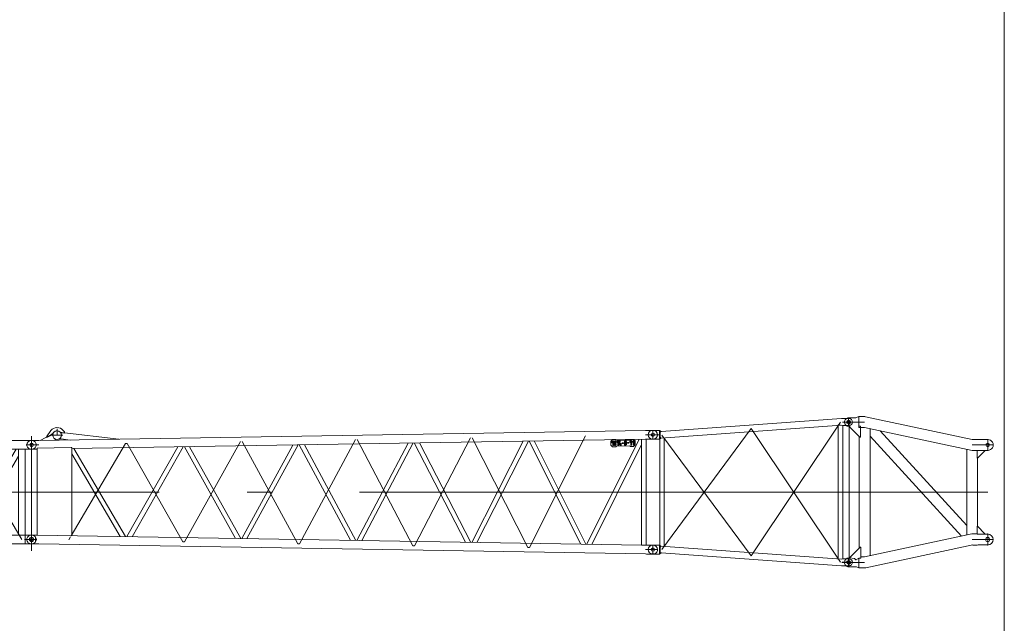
# Model space of a CAD drawing. Extents: x 22073 to 142282, y 6659 to 108851.
# Tile 52 of 68: x 73561 to 88665, y 75895 to 85148. Entities that reach past the tile are written whole.
import ezdxf

# ---------------------------------------------------------------- set-up
doc = ezdxf.new("R2010")
doc.units = 0
doc.header["$LTSCALE"] = 150
doc.header["$MEASUREMENT"] = 0
doc.linetypes.add('CENTER', pattern=[50.5, 30, -9, 2.5, -9])
doc.linetypes.add('HIDDEN', pattern=[12.6, 8.4, -4.2])
doc.layers.add('1', color=7, linetype='Continuous')
doc.layers.add('11', color=7, linetype='Continuous')

# ---------------------------------------------------------------- blocks, each defined once
blk = doc.blocks.new('*G27')
at = {"layer": '11', "color": 7, "linetype": 'Continuous', "lineweight": 9}
for p, q in [((86166, 79033), (83403, 78833)), ((86191, 79032), (86166, 79033)), ((86191, 79032), (86284, 79032)), ((83274, 78852), (83269, 78852)), ((83378, 78852), (83274, 78852)), ((83375, 78717), (83375, 78852)), ((83403, 78833), (83378, 78852)), ((83397, 78731), (86170, 78930)), ((86119, 78938), (86189, 78927)), ((86119, 76881), (86119, 78938)), ((86170, 78930), (86191, 78927)), ((86184, 78980), (86323, 78980)), ((86189, 78927), (86189, 76882)), ((86284, 78927), (86191, 78927)), ((83269, 78717), (83274, 78717)), ((83274, 78717), (83375, 78717)), ((83397, 78731), (83375, 78717)), ((83375, 78717), (83375, 78726)), ((83379, 77089), (83379, 78713)), ((83403, 78833), (83386, 78823)), ((83386, 78823), (83386, 78746)), ((83386, 78746), (83397, 78731)), ((83449, 78735), (83449, 77074)), ((83269, 77092), (83274, 77092)), ((83274, 77092), (83375, 77092)), ((83363, 77092), (83357, 77092)), ((83375, 77092), (83375, 77084)), ((83375, 77092), (83375, 76957)), ((83397, 77078), (83375, 77092)), ((83386, 77063), (83397, 77078)), ((83386, 76986), (83386, 77063)), ((83397, 77078), (86170, 76880)), ((83274, 76957), (83269, 76957)), ((83378, 76957), (83274, 76957)), ((83363, 76957), (83357, 76957)), ((83403, 76976), (83378, 76957)), ((83403, 76976), (83386, 76986)), ((86166, 76776), (83403, 76976)), ((86170, 76880), (86191, 76882)), ((86284, 76882), (86191, 76882)), ((86191, 76777), (86166, 76776)), ((86191, 76777), (86284, 76777))]:
    blk.add_line(p, q, dxfattribs=at)
at = {"layer": '11', "color": 7, "linetype": 'CENTER', "lineweight": 9}
for p, q in [((86274, 79025), (86274, 78933)), ((83274, 78717), (83274, 78852)), ((83357, 78852), (83368, 78852)), ((83414, 77028), (84784, 78882)), ((86154, 78978), (84784, 76927)), ((84784, 78882), (86153, 76831)), ((83347, 78785), (83163, 78785)), ((83363, 78717), (83357, 78717)), ((84784, 76927), (83414, 78780)), ((86274, 77905), (83274, 77905)), ((83274, 77091), (83274, 76958)), ((83346, 77025), (83203, 77025)), ((86202, 76882), (86191, 76882)), ((86274, 76777), (86274, 76882)), ((86179, 76830), (86337, 76830)), ((86191, 76777), (86202, 76777))]:
    blk.add_line(p, q, dxfattribs=at)
at = {"layer": '11', "color": 7, "linetype": 'HIDDEN', "lineweight": 9}
for p, q in [((83386, 78823), (83386, 78746)), ((83386, 76986), (83386, 77063))]:
    blk.add_line(p, q, dxfattribs=at)
at = {"layer": '11', "color": 7, "linetype": 'Continuous', "lineweight": 9}
for centre, radius in [((86274, 78980), 27.5), ((83274, 78785), 25), ((83274, 77025), 25), ((86274, 76830), 27.5)]:
    blk.add_circle(centre, radius, dxfattribs=at)
for centre, radius, start, end in [((86284, 78980), 52.5, -90, 90), ((83269, 78785), 67.5, 90, 180), ((83269, 78785), 67.5, 180, -90), ((83269, 77025), 67.5, 90, 180), ((83269, 77025), 67.5, 180, -90), ((86284, 76830), 52.5, -90, 90)]:
    blk.add_arc(centre, radius, start, end, dxfattribs=at)
blk = doc.blocks.new('*G87')
at = {"layer": '11', "color": 7, "linetype": 'Continuous', "lineweight": 9}
for p, q in [((86285, 79047), (86280, 79047)), ((86385, 79047), (86285, 79047)), ((86385, 79047), (86398, 79051)), ((86398, 79051), (86432, 79064)), ((86432, 79064), (86432, 78918)), ((86432, 79064), (86526, 79064)), ((86526, 79064), (86538, 79062)), ((88174, 78715), (86538, 79062)), ((86280, 78912), (86285, 78912)), ((86285, 78912), (86295, 78913)), ((86295, 78912), (86295, 78903)), ((86295, 78903), (86451, 78746)), ((86461, 78918), (86432, 78918)), ((86461, 78746), (86461, 78918)), ((86507, 78895), (86461, 78895)), ((86521, 78894), (86507, 78895)), ((86521, 78894), (88172, 78543)), ((86607, 76933), (86607, 78876)), ((86763, 78843), (88088, 77396)), ((86439, 78759), (86439, 77050)), ((86451, 78746), (86461, 78746)), ((88011, 77231), (86607, 78763)), ((87949, 78763), (87949, 78763)), ((88174, 78714), (88248, 78714)), ((88261, 78713), (88248, 78714)), ((88261, 78713), (88412, 78713)), ((88088, 78561), (88088, 77248)), ((88248, 78545), (88170, 78545)), ((88247, 78546), (88247, 78426)), ((88412, 78546), (88247, 78546)), ((88252, 78426), (88367, 78541)), ((88367, 78541), (88367, 78546)), ((88247, 78426), (88252, 78426)), ((88256, 77379), (88256, 78431)), ((88247, 77263), (88247, 77383)), ((88247, 77383), (88252, 77383)), ((88252, 77383), (88367, 77268)), ((88165, 77264), (86522, 76915)), ((88220, 77264), (88165, 77264)), ((88247, 77264), (88220, 77264)), ((88367, 77263), (88247, 77263)), ((88262, 77263), (88412, 77263)), ((88367, 77268), (88367, 77263)), ((86294, 76906), (86452, 77063)), ((86452, 77063), (86462, 77063)), ((86462, 77063), (86462, 76891)), ((86539, 76747), (88182, 77096)), ((88182, 77095), (88247, 77095)), ((88262, 77096), (88247, 77095)), ((88412, 77096), (88262, 77096)), ((86280, 76897), (86285, 76897)), ((86285, 76897), (86295, 76898)), ((86285, 76897), (86290, 76897)), ((86295, 76897), (86294, 76906)), ((86363, 76888), (86295, 76897)), ((86368, 76888), (86363, 76888)), ((86432, 76891), (86398, 76872)), ((86432, 76745), (86432, 76891)), ((86462, 76891), (86432, 76891)), ((86507, 76914), (86462, 76914)), ((86507, 76914), (86522, 76914)), ((86285, 76762), (86280, 76762)), ((86385, 76762), (86285, 76762)), ((86398, 76758), (86385, 76762)), ((86398, 76758), (86432, 76745)), ((86432, 76745), (86525, 76745)), ((86539, 76747), (86525, 76746))]:
    blk.add_line(p, q, dxfattribs=at)
at = {"layer": '11', "color": 7, "linetype": 'CENTER', "lineweight": 9}
for p, q in [((86285, 76829), (86285, 79009)), ((86523, 78979), (86246, 78979)), ((88410, 78719), (88410, 78539)), ((88252, 78629), (88172, 78629)), ((88248, 78629), (88410, 78629)), ((88410, 78629), (88500, 78629)), ((86285, 77904), (88410, 77904)), ((88410, 77269), (88410, 77089)), ((88252, 77179), (88172, 77179)), ((88248, 77179), (88410, 77179)), ((88410, 77179), (88500, 77179)), ((86285, 76762), (86285, 76897)), ((86285, 76896), (86285, 76763)), ((86358, 76829), (86174, 76829)), ((86397, 76829), (86285, 76829)), ((86523, 76829), (86393, 76829))]:
    blk.add_line(p, q, dxfattribs=at)
at = {"layer": '11', "color": 7, "linetype": 'HIDDEN', "lineweight": 9}
for p, q in [((86432, 78918), (86433, 78895)), ((86461, 78895), (86432, 78895)), ((86390, 76867), (86385, 76865))]:
    blk.add_line(p, q, dxfattribs=at)
at = {"layer": '11', "color": 7, "linetype": 'Continuous', "lineweight": 9}
for centre, radius in [((86285, 78979), 25), ((88410, 78629), 27.5), ((88410, 77179), 32.5), ((86285, 76829), 25)]:
    blk.add_circle(centre, radius, dxfattribs=at)
for centre, radius, start, end in [((86280, 78979), 67.3, 89.9918, -179.9968), ((86280, 78979), 67.5, -179.9991, -90.0017), ((88412, 78629), 83.5, -89.9954, 90.0048), ((88412, 77179), 83.5, -89.9954, 89.9965), ((86280, 76829), 67.5, 90.011, -179.9968), ((86349, 76856), 37.3, 14.4351, 59.3418), ((86280, 76829), 67.5, -179.9991, -89.993)]:
    blk.add_arc(centre, radius, start, end, dxfattribs=at)
at = {"layer": '11', "color": 7, "linetype": 'HIDDEN', "lineweight": 9}
for centre, start, end in [((86290, 78979), -89.9892, -82.4283), ((86290, 76829), 82.4357, 90.0109)]:
    blk.add_arc(centre, 67.5, start, end, dxfattribs=at)
blk = doc.blocks.new('*G99')
at = {"layer": '11', "color": 7, "linetype": 'Continuous', "lineweight": 9}
for p, q in [((83163, 78851), (73856, 78696)), ((74040, 78848), (73972, 78755)), ((74246, 78832), (74227, 78850)), ((83163, 78851), (83174, 78852)), ((83174, 78852), (83274, 78852)), ((83274, 78852), (83269, 78852)), ((83274, 78852), (83279, 78852)), ((73744, 78697), (73739, 78697)), ((73845, 78697), (73744, 78697)), ((73833, 78697), (73827, 78697)), ((73856, 78696), (73845, 78697)), ((74050, 78791), (73877, 78697)), ((73972, 78755), (73975, 78750)), ((73975, 78750), (73979, 78742)), ((73979, 78742), (74068, 78790)), ((74044, 78788), (74072, 78803)), ((74068, 78790), (74069, 78796)), ((74069, 78796), (74071, 78803)), ((74094, 78700), (74120, 78715)), ((74170, 78724), (74196, 78721)), ((74208, 78822), (74183, 78825)), ((74190, 78814), (74243, 78808)), ((74336, 78704), (74196, 78721)), ((74208, 78822), (75084, 78717)), ((74243, 78808), (74246, 78832)), ((74359, 78572), (83163, 78718)), ((83062, 78716), (82259, 77106)), ((82652, 78710), (82628, 78684)), ((82702, 78710), (82652, 78710)), ((82713, 78701), (82702, 78710)), ((82918, 78704), (82713, 78701)), ((82763, 78692), (82759, 78641)), ((82773, 78692), (82763, 78692)), ((82769, 78642), (82773, 78692)), ((82851, 78683), (82851, 78693)), ((82855, 78693), (82855, 78683)), ((82927, 78715), (82918, 78704)), ((82938, 78695), (82918, 78674)), ((82977, 78715), (82927, 78715)), ((82948, 78695), (82938, 78695)), ((82949, 78625), (82948, 78695)), ((82978, 78696), (82958, 78675)), ((83004, 78691), (82977, 78715)), ((82988, 78696), (82978, 78696)), ((82989, 78625), (82988, 78696)), ((83099, 77093), (83099, 78717)), ((83163, 78718), (83174, 78717)), ((83169, 78717), (83169, 77093)), ((83174, 78717), (83274, 78717)), ((83274, 78717), (83269, 78717)), ((83274, 78717), (83279, 78717)), ((73744, 78562), (73739, 78562)), ((73828, 78562), (73744, 78562)), ((73828, 78562), (73827, 78562)), ((73828, 78580), (74353, 78589)), ((73828, 78562), (73828, 78580)), ((73828, 77247), (73828, 78562)), ((73828, 78562), (73828, 78562)), ((74353, 78589), (74359, 78589)), ((74359, 78589), (74359, 77238)), ((74359, 78572), (74359, 78572)), ((74393, 78572), (75186, 77224)), ((75206, 77224), (75988, 78599)), ((76069, 78600), (75286, 77222)), ((76871, 77196), (76087, 78600)), ((76167, 78602), (76951, 77195)), ((76969, 77194), (77753, 78628)), ((77834, 78629), (77048, 77193)), ((77850, 78630), (78636, 77167)), ((78716, 77165), (77929, 78631)), ((79519, 78657), (78732, 77165)), ((78810, 77164), (79599, 78659)), ((79613, 78659), (80402, 77137)), ((80481, 77136), (79692, 78660)), ((80495, 77136), (81285, 78687)), ((81364, 78688), (80573, 77134)), ((81377, 78688), (82167, 77108)), ((82246, 77106), (81454, 78690)), ((82336, 77105), (83099, 78635)), ((82628, 78684), (82629, 78624)), ((82629, 78624), (82654, 78600)), ((82658, 78690), (82638, 78669)), ((82638, 78669), (82645, 78662)), ((82645, 78662), (82658, 78676)), ((82654, 78600), (82704, 78600)), ((82668, 78690), (82658, 78690)), ((82658, 78676), (82658, 78620)), ((82664, 78625), (82659, 78620)), ((82659, 78620), (82669, 78620)), ((82669, 78620), (82668, 78690)), ((82678, 78675), (82678, 78665)), ((82679, 78645), (82679, 78635)), ((82687, 78628), (82692, 78620)), ((82688, 78665), (82688, 78675)), ((82689, 78635), (82689, 78645)), ((82691, 78680), (82691, 78690)), ((82692, 78650), (82692, 78661)), ((82692, 78620), (82692, 78631)), ((82695, 78690), (82695, 78680)), ((82695, 78661), (82695, 78650)), ((82696, 78631), (82696, 78620)), ((82701, 78628), (82696, 78620)), ((82698, 78675), (82698, 78665)), ((82699, 78645), (82699, 78635)), ((82704, 78600), (82714, 78611)), ((82708, 78665), (82708, 78676)), ((82709, 78635), (82709, 78646)), ((82714, 78611), (82919, 78614)), ((82738, 78691), (82718, 78671)), ((82718, 78671), (82725, 78664)), ((82725, 78664), (82738, 78677)), ((82748, 78691), (82738, 78691)), ((82738, 78677), (82738, 78621)), ((82744, 78626), (82739, 78621)), ((82739, 78621), (82749, 78621)), ((82749, 78621), (82748, 78691)), ((82759, 78641), (82759, 78631)), ((82764, 78637), (82759, 78631)), ((82759, 78631), (82777, 78631)), ((82777, 78642), (82769, 78642)), ((82787, 78652), (82777, 78652)), ((82777, 78652), (82777, 78642)), ((82777, 78631), (82777, 78622)), ((82777, 78622), (82787, 78622)), ((82787, 78642), (82787, 78652)), ((82789, 78642), (82787, 78642)), ((82787, 78622), (82787, 78632)), ((82787, 78632), (82789, 78632)), ((82789, 78632), (82789, 78642)), ((82823, 78663), (82803, 78663)), ((82803, 78663), (82803, 78652)), ((82813, 78657), (82803, 78652)), ((82803, 78652), (82823, 78652)), ((82823, 78652), (82823, 78663)), ((82838, 78678), (82838, 78668)), ((82839, 78648), (82839, 78638)), ((82847, 78631), (82852, 78623)), ((82848, 78668), (82848, 78678)), ((82849, 78638), (82849, 78648)), ((82852, 78653), (82852, 78664)), ((82852, 78623), (82852, 78634)), ((82855, 78664), (82855, 78653)), ((82856, 78634), (82856, 78623)), ((82861, 78631), (82856, 78623)), ((82858, 78678), (82858, 78668)), ((82859, 78648), (82859, 78638)), ((82868, 78668), (82868, 78678)), ((82869, 78638), (82869, 78648)), ((82903, 78664), (82883, 78664)), ((82883, 78664), (82883, 78654)), ((82893, 78659), (82883, 78654)), ((82883, 78654), (82903, 78654)), ((82903, 78654), (82903, 78664)), ((82918, 78674), (82925, 78667)), ((82919, 78614), (82929, 78605)), ((82925, 78667), (82938, 78681)), ((82929, 78605), (82979, 78605)), ((82938, 78681), (82938, 78625)), ((82944, 78630), (82939, 78625)), ((82939, 78625), (82949, 78625)), ((82958, 78675), (82965, 78668)), ((82965, 78668), (82978, 78681)), ((82978, 78681), (82978, 78625)), ((82984, 78631), (82979, 78625)), ((82979, 78605), (83004, 78631)), ((82979, 78625), (82989, 78625)), ((83004, 78631), (83004, 78691)), ((75104, 77225), (74359, 78493)), ((73829, 77247), (73744, 77247)), ((73829, 77247), (73827, 77247)), ((83099, 77092), (73828, 77247)), ((73828, 77247), (73828, 77247)), ((73829, 77247), (73829, 77247)), ((74353, 77238), (74353, 77238)), ((73845, 77112), (73744, 77112)), ((73833, 77112), (73827, 77112)), ((73856, 77113), (73845, 77112)), ((83163, 76958), (73856, 77113)), ((83169, 77093), (83099, 77093)), ((83169, 77093), (83174, 77092)), ((83174, 77092), (83274, 77092)), ((83163, 76958), (83174, 76957)), ((83174, 76957), (83274, 76957))]:
    blk.add_line(p, q, dxfattribs=at)
at = {"layer": '11', "color": 7, "linetype": 'CENTER', "lineweight": 9}
for p, q in [((74134, 78780), (74134, 78877)), ((83274, 78852), (83274, 78717)), ((73744, 78696), (73744, 78563)), ((74046, 78780), (74222, 78780)), ((77854, 77113), (78712, 78711)), ((78736, 78711), (79594, 77084)), ((79618, 77084), (80476, 78740)), ((81358, 77055), (80500, 78740)), ((81382, 77055), (82240, 78769)), ((83386, 78785), (83175, 78785)), ((73673, 78630), (73661, 78630)), ((73744, 78630), (73673, 78630)), ((73856, 78630), (73744, 78630)), ((75184, 78652), (74353, 77238)), ((75196, 78652), (75184, 78652)), ((75208, 78652), (75196, 78652)), ((76066, 77143), (75208, 78652)), ((76090, 77143), (76948, 78681)), ((76972, 78681), (77830, 77113)), ((83274, 77905), (73744, 77905)), ((73744, 77247), (73744, 77112)), ((74343, 77220), (74314, 77172)), ((73817, 77180), (73633, 77180)), ((76078, 77143), (76066, 77143)), ((76078, 77143), (76090, 77143)), ((77830, 77113), (77842, 77113)), ((77842, 77113), (77854, 77113)), ((79594, 77084), (79606, 77084)), ((79606, 77084), (79618, 77084)), ((81370, 77055), (81358, 77055)), ((81370, 77055), (81382, 77055)), ((83274, 76958), (83274, 77091)), ((83347, 77025), (83163, 77025)), ((83203, 77025), (83191, 77025))]:
    blk.add_line(p, q, dxfattribs=at)
at = {"layer": '11', "color": 7, "linetype": 'Continuous', "lineweight": 9}
for points in [[(82851, 78693), (82849, 78693), (82847, 78692), (82845, 78691), (82843, 78690), (82842, 78688), (82840, 78686), (82839, 78684), (82839, 78682), (82838, 78680), (82838, 78678)], [(82868, 78678), (82868, 78681), (82867, 78683), (82867, 78685), (82866, 78687), (82864, 78688), (82863, 78690), (82861, 78691), (82859, 78692), (82857, 78693), (82855, 78693)], [(73749, 78562), (73750, 78562), (73751, 78562), (73752, 78562), (73753, 78562), (73754, 78562), (73755, 78562), (73756, 78562), (73757, 78562), (73757, 78562), (73758, 78562)], [(82691, 78690), (82689, 78690), (82687, 78689), (82685, 78688), (82683, 78687), (82682, 78685), (82680, 78683), (82679, 78682), (82679, 78680), (82678, 78677), (82678, 78675)], [(82678, 78665), (82678, 78664), (82678, 78663), (82678, 78662), (82679, 78662), (82679, 78661), (82679, 78660), (82680, 78659), (82680, 78658), (82680, 78657), (82681, 78657)], [(82679, 78635), (82679, 78633), (82679, 78631), (82680, 78629), (82681, 78627), (82683, 78625), (82684, 78624), (82686, 78622), (82688, 78621), (82690, 78621), (82692, 78620)], [(82688, 78675), (82688, 78676), (82688, 78676), (82688, 78677), (82689, 78677), (82689, 78678), (82689, 78678), (82690, 78679), (82690, 78679), (82690, 78680), (82691, 78680)], [(82692, 78661), (82691, 78661), (82690, 78661), (82690, 78662), (82690, 78662), (82689, 78662), (82689, 78663), (82689, 78664), (82688, 78664), (82688, 78665), (82688, 78665)], [(82689, 78645), (82689, 78646), (82689, 78646), (82689, 78647), (82689, 78647), (82689, 78648), (82690, 78648), (82690, 78649), (82691, 78649), (82691, 78650), (82692, 78650)], [(82692, 78631), (82692, 78631), (82691, 78631), (82691, 78632), (82690, 78632), (82690, 78632), (82689, 78633), (82689, 78634), (82689, 78634), (82689, 78635), (82689, 78635)], [(82708, 78676), (82708, 78678), (82708, 78680), (82707, 78682), (82706, 78684), (82704, 78685), (82703, 78687), (82701, 78688), (82699, 78689), (82697, 78690), (82695, 78690)], [(82695, 78680), (82695, 78680), (82696, 78679), (82696, 78679), (82697, 78679), (82697, 78678), (82697, 78678), (82698, 78677), (82698, 78676), (82698, 78676), (82698, 78675)], [(82698, 78665), (82698, 78665), (82698, 78664), (82698, 78664), (82698, 78663), (82697, 78663), (82697, 78662), (82697, 78662), (82696, 78661), (82696, 78661), (82695, 78661)], [(82695, 78650), (82696, 78650), (82696, 78649), (82697, 78649), (82697, 78649), (82698, 78648), (82698, 78648), (82698, 78647), (82698, 78647), (82699, 78646), (82699, 78645)], [(82699, 78635), (82699, 78635), (82699, 78634), (82698, 78634), (82698, 78633), (82698, 78633), (82698, 78632), (82697, 78632), (82697, 78631), (82696, 78631), (82696, 78631)], [(82709, 78646), (82709, 78646), (82709, 78647), (82708, 78648), (82708, 78649), (82708, 78650), (82708, 78651), (82707, 78652), (82707, 78652), (82706, 78653), (82706, 78654)], [(82838, 78668), (82838, 78667), (82838, 78666), (82838, 78665), (82839, 78664), (82839, 78664), (82839, 78663), (82840, 78662), (82840, 78661), (82840, 78660), (82841, 78660)], [(82839, 78638), (82839, 78636), (82839, 78634), (82840, 78632), (82841, 78630), (82843, 78628), (82844, 78627), (82846, 78625), (82848, 78624), (82850, 78624), (82852, 78623)], [(82848, 78678), (82848, 78679), (82848, 78679), (82848, 78680), (82849, 78680), (82849, 78681), (82849, 78681), (82850, 78682), (82850, 78682), (82850, 78682), (82851, 78683)], [(82852, 78664), (82851, 78664), (82850, 78664), (82850, 78664), (82850, 78665), (82849, 78665), (82849, 78666), (82849, 78666), (82848, 78667), (82848, 78668), (82848, 78668)], [(82849, 78648), (82849, 78649), (82849, 78649), (82849, 78650), (82849, 78650), (82849, 78651), (82850, 78651), (82850, 78652), (82851, 78652), (82851, 78652), (82852, 78653)], [(82852, 78634), (82851, 78634), (82851, 78634), (82850, 78634), (82850, 78635), (82850, 78635), (82849, 78636), (82849, 78636), (82849, 78637), (82849, 78638), (82849, 78638)], [(82855, 78683), (82855, 78683), (82856, 78682), (82856, 78682), (82857, 78681), (82857, 78681), (82857, 78680), (82858, 78680), (82858, 78679), (82858, 78679), (82858, 78678)], [(82858, 78668), (82858, 78668), (82858, 78667), (82858, 78667), (82858, 78666), (82857, 78666), (82857, 78665), (82857, 78665), (82856, 78664), (82856, 78664), (82855, 78664)], [(82855, 78653), (82856, 78653), (82856, 78652), (82857, 78652), (82857, 78651), (82858, 78651), (82858, 78650), (82858, 78650), (82858, 78649), (82859, 78649), (82859, 78648)], [(82859, 78638), (82859, 78638), (82859, 78637), (82858, 78637), (82858, 78636), (82858, 78636), (82858, 78635), (82857, 78635), (82857, 78634), (82856, 78634), (82856, 78634)], [(82869, 78648), (82869, 78649), (82869, 78650), (82868, 78651), (82868, 78652), (82868, 78653), (82868, 78654), (82867, 78654), (82867, 78655), (82866, 78656), (82866, 78657)]]:
    blk.add_lwpolyline(points, dxfattribs=at)
for centre, radius in [((74134, 78780), 66.5), ((83274, 78785), 25), ((73744, 78630), 27.5), ((73744, 77180), 32.5), ((83274, 77025), 25)]:
    blk.add_circle(centre, radius, dxfattribs=at)
for centre, radius, start, end in [((74134, 78780), 116, 37.1514, 143.8203), ((74133, 78779), 66.5, 43.361, 159.5454), ((83279, 78785), 67.5, 82.4318, 90.0021), ((83279, 78785), 67.5, 0, 89.9948), ((73739, 78630), 67.5, 90, 180), ((74133, 78779), 66.5, 31.5347, 43.3639), ((83279, 78785), 67.5, -90, -0.0052), ((83279, 78785), 67.5, -90, -82.4293), ((73739, 78630), 67.5, 180, -89.9974), ((82694, 78645), 15, 147.2667, 179.9992), ((82678, 78655), 3, -32.722, 34.7238), ((82694, 78635), 15, -81.2984, -0.0021), ((82708, 78656), 3.01, 147.229, -145.2283), ((82693, 78665), 15, -32.7206, -0.0008), ((82854, 78648), 15, 147.292, 179.9992), ((82838, 78658), 3, -32.722, 34.7238), ((82854, 78638), 15, -81.2967, -0.0021), ((82868, 78658), 3, 147.2639, -145.2283), ((82853, 78668), 15, -32.7277, -0.0008), ((73739, 77180), 67.5, 90, -179.9819), ((73739, 77180), 67.5, 180, -85.7646), ((83279, 77025), 67.5, 0, 89.9948), ((83279, 77025), 67.5, -94.2406, -0.0052)]:
    blk.add_arc(centre, radius, start, end, dxfattribs=at)
blk = doc.blocks.new('*G101')
at = {"layer": '11', "color": 7, "linetype": 'CENTER', "lineweight": 9}
for p, q in [((68274, 78213), (68274, 78941)), ((73656, 78697), (73662, 78697)), ((73744, 78764), (73744, 77007)), ((73744, 78697), (73744, 78562)), ((73744, 78696), (73744, 78563)), ((70067, 77180), (69205, 78630)), ((70945, 78630), (70098, 77180)), ((70976, 78630), (70945, 78630)), ((71823, 77180), (70976, 78630)), ((72701, 78630), (71854, 77180)), ((72732, 78630), (72701, 78630)), ((73594, 77180), (72732, 78630)), ((73662, 78562), (73651, 78562)), ((73744, 78630), (73673, 78630)), ((73856, 78630), (73744, 78630)), ((68088, 77975), (68176, 78093)), ((68090, 78078), (68186, 78007)), ((73744, 77905), (68274, 77905)), ((73656, 77247), (73662, 77247)), ((73744, 77247), (73744, 77112)), ((73744, 77247), (73744, 77112)), ((68274, 76464), (68274, 77090)), ((70098, 77180), (70067, 77180)), ((71854, 77180), (71823, 77180)), ((73817, 77180), (73633, 77180)), ((73662, 77112), (73651, 77112)), ((67364, 76885), (67184, 76885)), ((67274, 76975), (67274, 76934)), ((67274, 76968), (67274, 76948)), ((67274, 76934), (67274, 76790)), ((68037, 76958), (68184, 76974)), ((68176, 76985), (68410, 76985)), ((67274, 76801), (67274, 76821)), ((68217, 76536), (68331, 76536))]:
    blk.add_line(p, q, dxfattribs=at)
at = {"layer": '11', "color": 7, "linetype": 'Continuous', "lineweight": 9}
for p, q in [((68283, 78941), (68322, 78987)), ((68527, 78733), (68283, 78941)), ((68322, 78987), (68658, 78700)), ((68195, 78732), (68195, 78732)), ((68226, 78750), (68226, 78750)), ((68298, 78763), (68534, 78698)), ((68436, 78696), (68326, 78696)), ((68326, 78696), (68511, 78696)), ((68527, 78733), (68570, 78696)), ((68540, 78696), (69209, 78696)), ((68658, 78700), (68662, 78696)), ((69209, 78563), (69209, 78696)), ((69209, 78696), (73638, 78696)), ((69209, 78696), (69209, 78563)), ((73644, 78697), (73744, 78697)), ((68202, 78385), (68144, 78593)), ((68208, 78578), (68208, 78385)), ((68208, 78578), (68208, 78115)), ((68341, 77067), (68341, 78578)), ((68341, 78450), (68341, 78563)), ((68341, 78563), (68366, 78563)), ((69209, 78563), (68341, 78563)), ((68366, 78563), (69211, 77246)), ((68394, 78563), (68381, 78540)), ((68522, 78563), (68394, 78563)), ((68455, 78434), (68522, 78558)), ((68490, 78370), (68962, 78563)), ((68522, 78558), (68522, 78563)), ((68523, 78319), (69122, 78563)), ((69160, 77325), (69160, 78563)), ((69160, 78563), (69249, 78563)), ((73638, 78563), (69209, 78563)), ((69249, 77341), (69975, 78563)), ((69249, 78563), (69249, 77341)), ((70079, 78563), (69296, 77246)), ((69975, 78563), (70079, 78563)), ((70085, 78563), (70854, 77246)), ((70188, 78563), (70085, 78563)), ((70960, 77241), (70188, 78563)), ((70963, 77246), (71732, 78563)), ((71835, 78563), (71066, 77246)), ((71732, 78563), (71835, 78563)), ((71841, 78563), (71944, 78563)), ((72610, 77246), (71841, 78563)), ((71944, 78563), (72713, 77246)), ((72720, 77246), (73505, 78566)), ((73544, 78563), (73544, 77246)), ((73644, 78562), (73744, 78562)), ((73645, 77247), (73645, 78562)), ((69123, 77230), (68341, 78450)), ((68450, 78432), (68455, 78434)), ((72823, 77246), (73544, 78457)), ((68208, 78385), (68202, 78385)), ((68341, 78309), (68412, 78338)), ((68341, 78244), (68445, 78287)), ((68195, 78211), (68119, 78093)), ((68138, 78109), (68138, 78115)), ((68138, 78115), (68208, 78115)), ((68208, 78109), (68138, 78109)), ((68208, 78211), (68195, 78211)), ((68208, 78115), (68208, 78211)), ((68208, 78115), (68231, 78115)), ((68208, 78109), (68208, 77036)), ((68208, 77998), (68208, 78109)), ((68231, 78109), (68208, 78109)), ((68231, 78115), (68231, 78109)), ((68064, 78002), (67431, 77153)), ((67458, 77073), (68120, 77960)), ((68064, 78002), (68065, 78012)), ((68120, 77960), (68064, 78002)), ((68065, 78012), (68073, 78022)), ((68065, 78012), (68129, 77964)), ((68073, 78022), (68096, 78068)), ((68096, 78068), (68104, 78079)), ((68106, 77988), (68106, 77988)), ((68106, 77986), (68106, 77986)), ((68106, 77983), (68106, 77983)), ((68129, 77964), (68120, 77960)), ((68137, 77975), (68129, 77964)), ((68174, 78009), (68137, 77975)), ((68166, 78001), (68168, 77998)), ((68168, 77998), (68208, 77998)), ((68183, 78021), (68174, 78009)), ((67887, 77648), (68021, 76992)), ((67961, 76985), (67839, 77583)), ((68341, 77462), (69119, 77236)), ((68341, 77399), (69006, 77206)), ((68144, 77037), (68202, 77230)), ((68202, 77230), (68208, 77230)), ((68208, 77230), (68208, 77036)), ((68311, 77060), (69191, 77245)), ((68347, 77311), (68341, 77311)), ((68341, 77311), (68341, 77079)), ((68341, 77079), (68341, 77227)), ((68341, 77227), (68347, 77227)), ((68730, 77154), (68347, 77311)), ((68347, 77227), (68501, 77106)), ((69204, 77246), (70134, 77246)), ((70134, 77246), (69204, 77246)), ((70134, 77246), (73638, 77246)), ((70854, 77246), (70960, 77241)), ((71066, 77246), (70957, 77246)), ((73638, 77246), (73644, 77247)), ((73644, 77247), (73644, 77112)), ((73644, 77247), (73744, 77247)), ((73802, 77146), (73802, 77214)), ((67381, 77087), (67292, 76967)), ((67348, 76925), (67458, 77073)), ((67431, 77153), (67381, 77087)), ((67507, 77138), (67458, 77073)), ((69211, 77113), (68339, 76930)), ((68341, 77079), (68354, 77069)), ((68354, 77069), (68341, 77079)), ((68501, 77106), (68502, 77100)), ((68732, 77148), (68730, 77154)), ((70134, 77113), (69211, 77113)), ((73638, 77113), (70134, 77113)), ((73638, 77113), (73644, 77112)), ((73644, 77112), (73744, 77112)), ((68041, 76994), (67352, 76918)), ((67355, 76848), (67773, 76894)), ((67415, 77015), (67463, 76931)), ((67779, 76894), (68048, 76924)), ((68021, 76992), (67961, 76985)), ((68041, 76994), (68049, 77000)), ((68048, 76924), (68041, 76994)), ((68057, 76920), (68048, 76924)), ((68049, 77000), (68062, 77001)), ((68049, 77000), (68057, 76920)), ((68070, 76922), (68057, 76920)), ((68062, 77001), (68110, 77016)), ((68121, 76918), (68070, 76922)), ((68110, 77016), (68124, 77017)), ((68121, 77017), (68121, 77023)), ((68121, 77023), (68125, 77023)), ((68135, 76920), (68121, 76918)), ((68121, 76913), (68121, 76918)), ((68211, 76859), (68121, 76913)), ((68135, 76908), (68135, 76907)), ((68148, 76923), (68148, 76923)), ((68504, 76960), (68353, 76869)), ((68503, 76965), (68504, 76960)), ((67350, 76848), (67355, 76848)), ((68234, 76850), (68234, 76578)), ((68314, 76578), (68314, 76850)), ((68224, 76541), (68224, 76531)), ((68324, 76531), (68324, 76541))]:
    blk.add_line(p, q, dxfattribs=at)
at = {"layer": '11', "color": 7, "linetype": 'HIDDEN', "lineweight": 9}
for p, q in [((68167, 78630), (68436, 78630)), ((68073, 78022), (68137, 77975)), ((68224, 76541), (68224, 76531)), ((68324, 76531), (68324, 76541))]:
    blk.add_line(p, q, dxfattribs=at)
at = {"layer": '11', "color": 7, "linetype": 'Continuous', "lineweight": 9}
blk.add_lwpolyline([(67330, 77019), (67331, 77019)], dxfattribs=at)
at = {"layer": '11', "color": 7, "linetype": 'HIDDEN', "lineweight": 9}
for centre, radius in [((68274, 78630), 264), ((69204, 78630), 44.5), ((68138, 78043), 22.5)]:
    blk.add_circle(centre, radius, dxfattribs=at)
at = {"layer": '11', "color": 7, "linetype": 'Continuous', "lineweight": 9}
for centre, radius in [((68274, 78630), 84.3), ((68274, 78630), 76), ((73744, 78630), 25.5), ((68138, 78043), 17.1), ((73744, 77180), 25.5), ((68274, 76985), 84), ((68274, 76985), 80), ((67274, 76885), 84.1), ((68121, 76968), 30), ((68121, 76968), 22.5), ((68121, 76968), 22.5), ((68274, 76536), 45), ((68274, 76536), 26)]:
    blk.add_circle(centre, radius, dxfattribs=at)
at = {"layer": '11', "color": 7, "linetype": 'CENTER', "lineweight": 9}
blk.add_circle((68274, 76985), 264, dxfattribs=at)
at = {"layer": '11', "color": 7, "linetype": 'Continuous', "lineweight": 9}
for centre, radius, start, end in [((68274, 78630), 302, 85.1691, 171.5717), ((68274, 78630), 135, 78.7705, -164.4553), ((73749, 78630), 67.5, 0, 90), ((68274, 78630), 302, 171.5731, -102.7424), ((68274, 78630), 301, -49.4625, -12.7161), ((73749, 78630), 67.5, -90, 0), ((68274, 78630), 301, -77.2596, -65.1908), ((68143, 78050), 49, -36.711, 143.288), ((67274, 76885), 508, 57.2405, 1.1918), ((67274, 76885), 508, 9.0935, 49.3381), ((68274, 76985), 302, 102.7397, 157.0671), ((68274, 76985), 302, 24.5846, 77.257), ((69204, 77180), 66.3, 90, 101.8779), ((69204, 77180), 66.4, 90, 101.8555), ((73749, 77180), 67.5, 0, 90), ((67274, 76885), 218, 62.5375, 176.3495), ((67274, 76885), 167, 65.4024, -150.5555), ((67274, 76885), 158, 66.0663, -150.5556), ((67274, 76885), 218, 12.8731, 44.0409), ((68125, 77043), 20, -90, -16.8074), ((73749, 77180), 67.5, -90, 0), ((67274, 76885), 218, 176.3495, -36.7462), ((67274, 76885), 508, -12.0368, 1.19), ((68274, 76985), 301, -167.0294, -89.9997), ((68130, 76969), 49, -83.7358, 96.262), ((68274, 76985), 301, -82.3808, -1.0263), ((67274, 76885), 167, -150.5558, -9.3653), ((67274, 76885), 158, -150.5572, -10.2319), ((67274, 76885), 218, -36.7456, -5.6433), ((68274, 76985), 140, -116.7166, -55.7048), ((68209, 76578), 25, -29.8975, -0.0008), ((68339, 76578), 24.9, 180, -150.0785), ((68274, 76541), 50, 150.0579, 179.9992), ((68274, 76531), 50, 180, 0), ((68274, 76541), 50, 0, 29.8832)]:
    blk.add_arc(centre, radius, start, end, dxfattribs=at)
at = {"layer": '11', "color": 7, "linetype": 'HIDDEN', "lineweight": 9}
for centre, radius, start, end in [((68209, 76578), 25, -29.8957, -0.0008), ((68339, 76578), 24.9, 180, -150.082)]:
    blk.add_arc(centre, radius, start, end, dxfattribs=at)

msp = doc.modelspace()

# ---------------------------------------------------------------- linework, layer by layer
at = {"layer": '1', "color": 7, "linetype": 'Continuous', "lineweight": 9}
msp.add_line((88665.12545, 94434.47334), (88665.12545, 23136.66667), dxfattribs=at)

# ---------------------------------------------------------------- block references
at = {"color": 7, "linetype": 'Continuous', "lineweight": 9}
for name in ['*G27', '*G87', '*G101', '*G99']:
    msp.add_blockref(name, (0, 0), dxfattribs=at)

doc.saveas('drawing.dxf')
